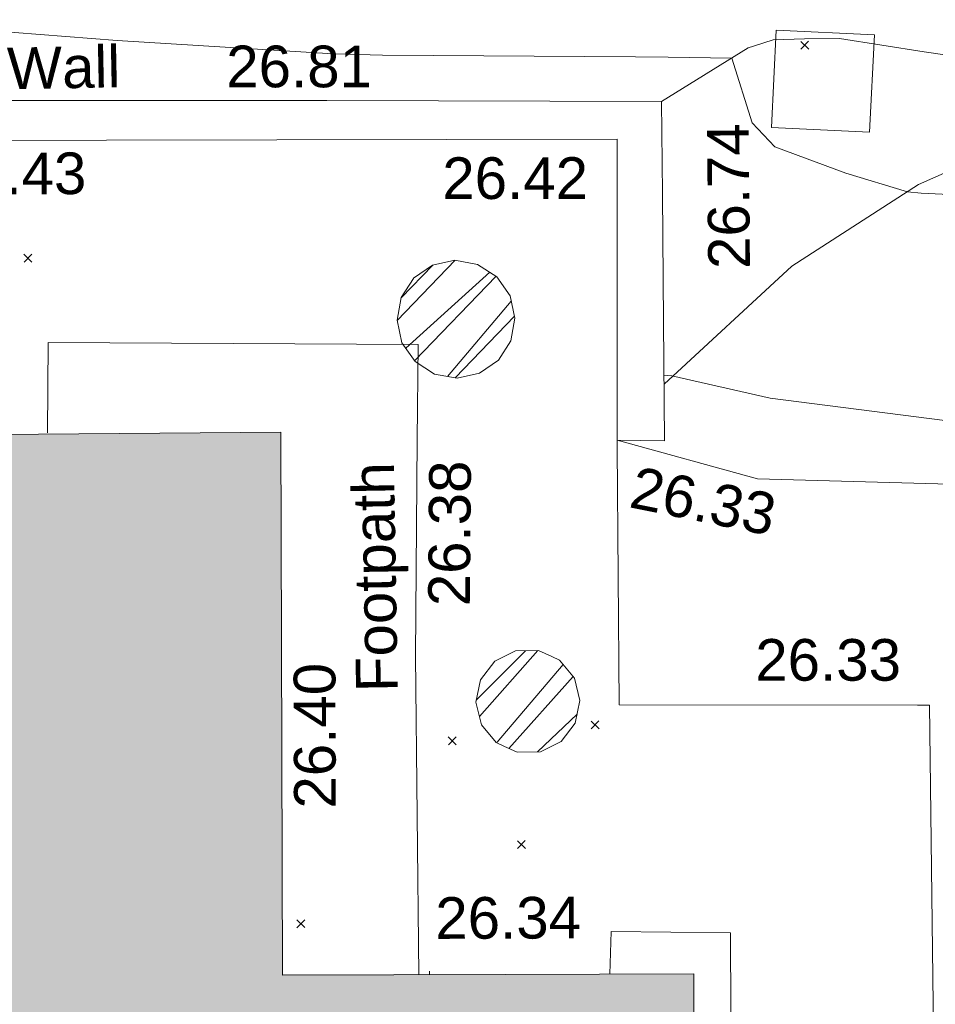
# Model space of a CAD drawing. Header units: millimetres. Extents: x -290717 to 520720, y -88450 to 287762.
# Tile 227 of 256: x 15647 to 23882, y 40335 to 49195. Entities that reach past the tile are written whole.
import ezdxf

# ---------------------------------------------------------------- set-up
doc = ezdxf.new("R2010")
doc.units = ezdxf.units.MM
doc.linetypes.add('IMPORT-HIDDEN2 _3_', pattern=[4762.5, 3175, -1587.5])
doc.linetypes.add('IMPORT-UG_ELEC_STREET LIGHTING_QLB2 _2_', pattern=[2700, 1500, -300.0000000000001, 0, -250, 150, -300.0000000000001, 0, -200])
for name, color, linetype, lineweight, true_color in [('00_TOPO_LEVEL_FLOOR', 7, 'Continuous', 9, 0x666666), ('00_UAV_BUILDING_OUTLINE', 5, 'Continuous', 9, 0x0000ff), ('00_UAV_CONCRETE', 9, 'Continuous', 9, 0x808080), ('00_UAV_FOOTPATH', 7, 'Continuous', 9, 0xa50000), ('00_UAV_PARKING', 4, 'Continuous', 9, 0x00ffff), ('00_UAV_SLOPE_BOTTOM', 30, 'Continuous', 9, 0xff7f00), ('00_UAV_SLOPE_TOP', 40, 'Continuous', 9, 0xffbf00), ('00_UAV_WALL', 7, 'Continuous', 9, 0x7c00a5), ('01_DTM_CONTOUR_MNR', 7, 'Continuous', 9, 0xa5a552), ('12333-PUM-2D-U-0001-C01 - Rev2_REVIT IMPORT_dwg', 7, 'Continuous', 9, 0x767676), ('A_RHA_Line', 7, 'Continuous', 9, 0x00a600), ('PUM-CHAMBER EXTENTS', 6, 'IMPORT-HIDDEN2 _3_', 9, 0xff00ff)]:
    doc.layers.add(name, color=color, linetype=linetype, lineweight=lineweight, true_color=true_color)
doc.layers.add('A_RHA_Detail', color=7, linetype='Continuous', lineweight=9)
doc.layers.add('GEN-TEXT', color=7, linetype='Continuous', lineweight=9)
doc.styles.add('Swis721 Lt BT_2', font='swissl.ttf', dxfattribs={"height": 375})
pattern_1 = [(45, (-533641079.65, -725615854.3560001), (-265.1650429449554, 265.1650429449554), []), (45, (-533640902.873, -725615854.3560001), (-265.1650429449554, 265.1650429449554), [])]

# ---------------------------------------------------------------- blocks, each defined once
blk = doc.blocks.new('12333-PUM-2D-U-0001-C01 - Rev2_REVIT IMPORT_dwg_MSL_FLlvl_SYM-V154-Site Location Plan Existing')
at = {"layer": '00_TOPO_LEVEL_FLOOR', "color": 254, "true_color": 0xcccccc}
blk.add_line((0, 32.65407229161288), (-8.662937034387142e-12, 38.92611017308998), dxfattribs=at)
blk = doc.blocks.new('12333-PUM-2D-U-0001-C01 - Rev2_REVIT IMPORT_dwg_MGS62954_T2_Galway_ITM_3d_Rev1-2077680-Site Location Plan Existing')
at = {"layer": '00_UAV_CONCRETE', "color": 254, "true_color": 0xcccccc, "flags": 128}
blk.add_lwpolyline([(533926088.6545001, 725603190.9009999), (533925207.6545001, 725603248.901), (533925265.3338239, 725604125.0300407), (533926146.3338239, 725604067.0300405)], close=True, dxfattribs=at)
at = {"layer": '00_UAV_FOOTPATH', "color": 254, "true_color": 0xcccccc, "flags": 128}
for points in [[(533918646.7290737, 725600615.9101255), (533918668.204597, 725601429.0645223), (533921994.3865, 725601353.3420001), (533921972.367438, 725600495.210223), (533921922.3865001, 725598547.342), (533921903.5527372, 725595681.5966684)], [(533923620.3096112, 725595656.6030484), (533923639.3864999, 725596040.3420001), (533924712.3865, 725596011.3420002), (533924665.0841174, 725592469.4554262), (533924663.3865, 725592342.3420001), (533924619.3865, 725589299.3420001), (533922789.936246, 725589319.1188885), (533920513.3147997, 725589343.7298274)]]:
    blk.add_lwpolyline(points, dxfattribs=at)
at = {"layer": '00_UAV_PARKING', "color": 254, "true_color": 0xcccccc, "flags": 128}
blk.add_lwpolyline([(533926510.9938751, 725593136.0516864), (533926535.3864999, 725598028.3420002), (533926429.1319917, 725598030.2087879), (533923746.3865, 725598077.3420001), (533923768.7465789, 725600394.040606), (533923769.3864999, 725600460.3420001), (533925024.3864999, 725600090.342), (533927292.8219781, 725599987.4551233), (533927989.5979733, 725599938.1764439), (533928596.0788122, 725599812.5038698), (533928631.5492504, 725599804.0526719), (533928844.3865, 725599753.342), (533929442.377481, 725599592.0367287), (533930033.0891588, 725599405.8316866), (533930615.4852239, 725599195.0535401), (533931188.5439563, 725598960.072066), (533931290.3865, 725598915.3420001), (533933277.5111652, 725597989.0057757), (533933300.3865, 725597978.3420001), (533934788.1569347, 725597257.4732054), (533936219.0270463, 725596442.1863976), (533937659.0337666, 725595588.449774)], dxfattribs=at)
at = {"layer": '00_UAV_SLOPE_BOTTOM', "color": 254, "true_color": 0xcccccc, "flags": 128}
blk.add_lwpolyline([(533929966.4803386, 725603324.2740483), (533928529.3864999, 725603588.3420001), (533926592.3865001, 725603904.342), (533925833.3864999, 725604040.3420001), (533925517.3864999, 725604041.3420001), (533925235.3864999, 725604037.342), (533925057.5649073, 725603983.051337), (533925009.3865001, 725603968.3420001), (533924222.6545001, 725603500.9010001)], dxfattribs=at)
at = {"layer": '00_UAV_SLOPE_TOP', "color": 254, "true_color": 0xcccccc, "flags": 128}
blk.add_lwpolyline([(533924199.9396824, 725600956.6063603), (533925368.3865001, 725601999.342), (533926519.3864999, 725602713.342), (533927298.3865, 725603041.3420001), (533928084.3865, 725603182.342), (533928454.8861505, 725603210.2820386), (533929966.4803386, 725603324.2740483)], dxfattribs=at)
at = {"layer": '00_UAV_WALL', "color": 254, "true_color": 0xcccccc, "flags": 128}
blk.add_lwpolyline([(533910059.0821864, 725603731.3582332), (533914414.4344202, 725603650.5356277), (533915058.2977064, 725603644.0174443), (533918332.854583, 725603610.867296), (533920057.6160266, 725603580.4792649), (533921211.1576307, 725603560.1553771), (533924222.6545001, 725603500.9010001), (533924215.5876652, 725602671.0051551), (533924205.75851, 725601516.7154039), (533924194.6359102, 725600446.0755293), (533923769.3864999, 725600460.3420001), (533923809.3340144, 725602761.9987869), (533923816.3864999, 725603168.3420001), (533919223.5992354, 725603239.2079314), (533918372.3864999, 725603252.342), (533914223.9812308, 725603290.0367395), (533914190.3865001, 725603290.3420001), (533910009.0821863, 725603341.3582332)], dxfattribs=at)
at = {"layer": '01_DTM_CONTOUR_MNR', "color": 254, "true_color": 0xcccccc, "flags": 128}
for points in [[(533927298.5123316, 725602586.2610683), (533926541.4900153, 725602634.0872192), (533926420.0000001, 725602650), (533925869.1484283, 725602824.9814299), (533925232.662771, 725603072.9471028), (533925034.4309816, 725603294.3356107), (533924860.0000001, 725603880), (533924289.1262967, 725603896.8361473), (533923994.1841923, 725603905.9879947), (533921719.0059365, 725603960.8114377), (533921277.1822208, 725603980.5109369), (533919335.6862189, 725604133.5953648), (533917950.6183916, 725604266.0140315)], [(533937745.7184467, 725595971.5236806), (533936369.870003, 725596712.1323738), (533935049.5187287, 725597492.237784), (533934864.4060457, 725597595.9545697), (533933509.9138166, 725598297.410005), (533933168.3407066, 725598458.849727), (533931354.4325013, 725599307.5712576), (533931265.8110172, 725599352.0227594), (533930755.7757956, 725599576.7012676), (533930242.5375597, 725599795.224327), (533930068.7628262, 725599861.0583407), (533929551.4790738, 725600033.4928374), (533929504.9801331, 725600047.313012), (533928979.0420012, 725600189.2742867), (533928771.2687798, 725600248.7981148), (533928522.1261771, 725600314.6822765), (533928003.9524166, 725600442.2869991), (533927871.9859825, 725600470.2079058), (533927291.7465867, 725600522.7089529), (533927133.8623745, 725600541.5510927), (533926720.3811845, 725600586.3196977), (533925152.5697669, 725600813.4521562), (533924270.0000001, 725601030.0000001), (533924200.7779349, 725601037.2949094)]]:
    blk.add_lwpolyline(points, dxfattribs=at)
at = {"xscale": 4.94, "yscale": 4.94, "zscale": 4.94}
blk.add_blockref('12333-PUM-2D-U-0001-C01 - Rev2_REVIT IMPORT_dwg_MSL_FLlvl_SYM-V154-Site Location Plan Existing', (533921998.6545001, 725595518.9010001), dxfattribs=at)
at = {"layer": '00_UAV_BUILDING_OUTLINE', "color": 251, "true_color": 0x666666, "char_height": 375, "width": 1495.902363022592, "attachment_point": 1, "line_spacing_factor": 1.005061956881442, "style": 'Swis721 Lt BT_2'}
for s, insert, rotation in [('26.40', (533920806.4594414, 725597196.1177157), 89.16591115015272), ('26.34', (533922062.0488105, 725596377.1229969), 359.165911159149)]:
    blk.add_mtext(s, dxfattribs=dict(at, insert=insert, rotation=rotation))
at = {"layer": '00_UAV_FOOTPATH', "color": 251, "true_color": 0x666666, "char_height": 375, "attachment_point": 1, "line_spacing_factor": 1.005061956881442, "style": 'Swis721 Lt BT_2'}
for s, insert, width, rotation in [('Footpath', (533921382.7242699, 725598231.1739028), 2436.183848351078, 90), ('26.38', (533922043.3830208, 725598997.7329532), 1495.902363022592, 88.53015284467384)]:
    blk.add_mtext(s, dxfattribs=dict(at, insert=insert, width=width, rotation=rotation))
at = {"layer": '00_UAV_PARKING', "color": 251, "true_color": 0x666666, "char_height": 375, "width": 1495.902363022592, "attachment_point": 1, "line_spacing_factor": 1.005061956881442, "style": 'Swis721 Lt BT_2'}
for insert, rotation in [((533923935.92558, 725600223.7983155), 347.55806943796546), ((533924980.4285652, 725598649.4579921), 358.9934727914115)]:
    blk.add_mtext('26.33', dxfattribs=dict(at, insert=insert, rotation=rotation))
at = {"layer": '00_UAV_WALL', "color": 251, "true_color": 0x666666, "char_height": 375, "attachment_point": 1, "line_spacing_factor": 1.005061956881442, "style": 'Swis721 Lt BT_2'}
for s, insert, width, rotation in [('Wall', (533918341.4651361, 725604086.718977), 1130.237340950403, 0.13409317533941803), ('26.81', (533920316.3011745, 725604071.2280383), 1495.902363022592, 358.99062806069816), ('26.74', (533924615.9651907, 725601984.6657331), 1495.902363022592, 89.51211946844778), ('26.43', (533917729.8085541, 725603151.4326587), 1495.902363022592, 359.1700350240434), ('26.42', (533922241.4301403, 725603032.2075387), 1495.902363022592, 359.03368499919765)]:
    blk.add_mtext(s, dxfattribs=dict(at, insert=insert, width=width, rotation=rotation))
blk = doc.blocks.new('12333-PUM-2D-U-0001-C01 - Rev2_REVIT IMPORT_dwg-1620468-Site Location Plan Existing')
at = {"layer": 'PUM-CHAMBER EXTENTS', "true_color": 0xffaaff}
h = blk.add_hatch(dxfattribs=at)
h.set_pattern_fill('FP_3', color=211, style=0, pattern_type=2)
h.set_pattern_definition(pattern_1)
h.paths.add_polyline_path([(281259.8501528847, -14811.18673598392), (281462.7988708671, -14770.81772603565), (281635.2358362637, -14655.27979482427), (281749.8117001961, -14483.8048967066), (281790.1807101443, -14280.85617872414), (281749.811700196, -14077.90746074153), (281634.8504861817, -13905.85584542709), (281462.7988708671, -13790.89463141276), (281259.8501528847, -13750.52562146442), (281056.9014349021, -13790.89463141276), (280884.4644695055, -13906.43256262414), (280769.8886055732, -14077.90746074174), (280729.5195956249, -14280.85617872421), (280769.8886055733, -14483.80489670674), (280884.8498195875, -14655.85651202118), (281056.9014349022, -14770.81772603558)])
h = blk.add_hatch(dxfattribs=at)
h.set_pattern_fill('FP_3', color=211, style=0, pattern_type=2)
h.set_pattern_definition(pattern_1)
h.paths.add_polyline_path([(281742.2612437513, -18186.39948684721), (281950.4390619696, -18186.39948684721), (282138.0007952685, -18096.07451665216), (282267.7975419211, -17933.31454438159), (282314.1214645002, -17730.35617859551), (282267.7975419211, -17527.39781280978), (282138.0007952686, -17364.63784053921), (281950.4390619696, -17274.31287034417), (281737.8930102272, -17276.41650073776), (281554.6995104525, -17364.637840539), (281424.9027637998, -17527.39781280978), (281378.5788412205, -17730.35617859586), (281424.9027637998, -17933.31454438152), (281575.0058476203, -18105.85353323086), (281734.4318874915, -18182.62906759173)])
at = {"layer": 'GEN-TEXT', "color": 253, "true_color": 0xaaaaaa}
for p, q in [((284403.9948137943, -11906.71151771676), (284474.7054919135, -11836.00083959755)), ((284474.7054919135, -11906.71151771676), (284403.9948137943, -11836.00083959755)), ((277383.9948137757, -13699.71151778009), (277454.7054918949, -13629.00083966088)), ((277454.7054918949, -13699.71151778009), (277383.9948137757, -13629.00083966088)), ((282410.9948137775, -17987.71151772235), (282481.7054918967, -17917.00083960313)), ((282481.7054918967, -17987.71151772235), (282410.9948137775, -17917.00083960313)), ((281124.9948138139, -18108.71151776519), (281195.705491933, -18038.00083964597)), ((281195.705491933, -18108.71151776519), (281124.9948138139, -18038.00083964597)), ((281729.9948137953, -19052.71151766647), (281800.7054919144, -18982.00083954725)), ((281800.7054919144, -19052.71151766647), (281729.9948137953, -18982.00083954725)), ((279733.9948138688, -19729.71151769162), (279804.705491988, -19659.0008395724)), ((279804.705491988, -19729.71151769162), (279733.9948138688, -19659.0008395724))]:
    blk.add_line(p, q, dxfattribs=at)
at = {"layer": 'PUM-CHAMBER EXTENTS', "color": 211, "linetype": 'Continuous', "true_color": 0xffaaff, "flags": 128}
for points in [[(281790.1807101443, -14280.85617872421), (281749.811700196, -14077.9074607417), (281634.8504861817, -13905.85584542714), (281462.7988708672, -13790.89463141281), (281259.8501528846, -13750.52562146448), (281056.9014349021, -13790.89463141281), (280884.8498195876, -13905.85584542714), (280884.4644695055, -13906.43256262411), (280769.8886055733, -14077.9074607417), (280729.5195956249, -14280.85617872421), (280769.8886055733, -14483.80489670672), (280884.8498195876, -14655.85651202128), (281056.9014349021, -14770.8177260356), (281259.8501528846, -14811.18673598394), (281462.7988708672, -14770.8177260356), (281634.8504861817, -14655.85651202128), (281635.2358362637, -14655.27979482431), (281749.811700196, -14483.80489670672)], [(282314.1214645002, -17730.35617859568), (282267.7975419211, -17527.3978128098), (282138.0007952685, -17364.63784053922), (282068.6014830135, -17331.21689315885), (281950.4390619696, -17274.31287034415), (281742.2612437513, -17274.31287034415), (281554.6995104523, -17364.63784053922), (281424.9027637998, -17527.3978128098), (281378.5788412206, -17730.35617859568), (281424.9027637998, -17933.31454438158), (281554.6995104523, -18096.07451665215), (281624.0988228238, -18129.49546403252), (281742.2612437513, -18186.39948684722), (281950.4390619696, -18186.39948684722), (282138.0007952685, -18096.07451665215), (282267.7975419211, -17933.31454438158)]]:
    blk.add_lwpolyline(points, close=True, dxfattribs=at)
blk.add_blockref('12333-PUM-2D-U-0001-C01 - Rev2_REVIT IMPORT_dwg_MGS62954_T2_Galway_ITM_3d_Rev1-2077680-Site Location Plan Existing', (-533641079.6498471, -725615854.3561786))

msp = doc.modelspace()

# ---------------------------------------------------------------- hatches: boundary and pattern name
at = {"layer": 'A_RHA_Detail', "true_color": 0xc0c0c0}
h = msp.add_hatch(color=9, dxfattribs=at)
h.paths.add_polyline_path([(-80880.60083898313, -68502.79057078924), (-80400.86592458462, -68483.4150911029), (-80400.86592458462, -62984.64684182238), (-24474.85765180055, -63009.32043784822), (-24456.14471274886, -50840.30023854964), (-36622.55041054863, -50831.65104346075), (-36622.5504104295, -44228.57792609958), (-50959.05265825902, -44213.68205212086), (-50959.05265825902, -42573.78171509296), (-54563.93258049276, -42571.21897729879), (-54565.69773355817, -45054.17447471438), (-92408.82109324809, -45027.27149617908), (-92411.78875845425, -49201.74309219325), (-100061.9988811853, -49201.74309219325), (-100052.221444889, -64852.82557835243), (-86120.90825231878, -64852.82557835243), (-86092.16626519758, -62957.90041523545), (-84861.10047611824, -62957.90041520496), (-84854.79054275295, -68240.10973718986), (-80870.60226895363, -68240.10973718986)])
h.paths.add_polyline_path([(-137238.9269955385, -68461.93840922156), (-132719.7426408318, -68433.06336920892), (-132847.0731201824, -62850.0428228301), (-130454.6837966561, -62916.63108081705), (-130498.2830220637, -61355.8539363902), (-117581.136331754, -61423.42893434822), (-117492.3908565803, -49183.91309186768), (-125136.5200282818, -49178.47881939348), (-125133.5727033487, -45032.61887132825), (-163007.1824077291, -45005.69421944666), (-163007.1824077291, -44090.29634113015), (-163123.8521375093, -44090.21339942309), (-163122.6389897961, -42383.751842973), (-166563.8543420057, -42383.75184295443), (-166565.0349082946, -44044.3982420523), (-193158.4656786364, -44025.49275802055), (-193195.152889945, -62863.6565097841), (-137269.7106414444, -62916.63108078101), (-137254.3708868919, -65679.90523788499)])
h.paths.add_polyline_path([(120310.9497607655, -32334.2823016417), (120312.4652266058, -31610.73011961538), (133451.2244789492, -31638.24899384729), (133469.2230092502, -19717.98315777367), (121295.7536929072, -19692.48606427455), (121319.8434528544, -8190.941560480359), (112277.0825929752, -8172.001674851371), (112263.1769726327, -14811.12345451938), (78285.85310969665, -14739.95861435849), (78292.82277619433, -8167.077575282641), (76545.55099677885, -8163.40371230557), (69355.76844230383, -8152.931592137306), (69353.66597202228, -9156.746357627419), (68372.60878942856, -9154.691552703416), (68372.60878942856, -13705.52853212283), (69333.72334743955, -13707.54156767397), (69325.07112544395, -16249.53369225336), (66623.4489111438, -16249.53369225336), (66619.79243932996, -17995.29925522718), (65989.07757491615, -17995.29925522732), (65985.44262769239, -19730.78799479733), (57152.23993372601, -19712.28702423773), (57127.42535098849, -31559.89461998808), (70277.87165423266, -31587.43801817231), (70277.87165428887, -32271.74147154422), (78263.96947906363, -32285.12944888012), (78266.62669288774, -31019.79372153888), (112335.8856506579, -31091.15111856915), (112335.8856506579, -32317.57330550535), (119781.4233959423, -32333.17321910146)])
h.paths.add_polyline_path([(7503.71740934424, -1791.43926322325), (15482.43097389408, -674.0213230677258), (15484.0826184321, 148.1327206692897), (56188.28042539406, 205.5276654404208), (56155.8432600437, 14338.31663138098), (18016.62665932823, 14236.4814953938), (17967.9025208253, 34313.18372075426), (21727.10644861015, 34324.06926249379), (21708.9097307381, 40608.10218319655), (18009.66447156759, 40608.10218325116), (17995.54603703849, 45483.75063445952), (9770.084212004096, 45420.63294734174), (3966.216019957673, 45443.14492469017), (3984.771235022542, 14176.56786831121), (1023.062455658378, 14176.56786840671), (-276.5134647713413, 14190.52623465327), (-231.6790044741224, 5976.811441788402), (-226.4491536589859, 193.7444677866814), (1220.250839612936, 179.5999159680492), (7477.609307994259, 143.2867556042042), (7488.638446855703, -674.0213230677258)])
h.paths.add_polyline_path([(77755.59663317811, 53.47451145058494), (77729.51881611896, 1699.844979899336), (94464.47132486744, 1659.976083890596), (94606.37913471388, 17991.39023626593), (88810.41901146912, 18015.03260816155), (88799.89418497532, 14436.74271609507), (69413.88950349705, 14457.87738898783), (69377.35724448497, 99.62816357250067), (70760.85642036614, 92.0068082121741)])
h.paths.add_polyline_path([(61252.12079698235, 46453.95617369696), (105774.7348988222, 46472.68783510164), (105768.2642197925, 61852.61234310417), (92285.13876306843, 61852.61234310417), (92308.59670397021, 65784.30757142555), (96107.46680002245, 65767.6044524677), (96059.6808111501, 75209.20847378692), (101084.8427276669, 75071.88872768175), (104988.0046543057, 74765.36560410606), (108403.6894220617, 74363.84089439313), (112009.2703903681, 73787.25420864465), (115645.3524814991, 73049.69667210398), (116890.8108050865, 72761.69136255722), (120208.9929832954, 71893.18353872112), (120865.241739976, 71703.68487155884), (124135.6329505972, 70669.67317909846), (127435.6253142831, 69480.50055823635), (127820.4368655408, 69394.93141813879), (128274.3081769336, 69331.69585757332), (128731.879114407, 69306.66104520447), (129189.9401456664, 69320.00258265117), (129645.2782985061, 69371.62688830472), (130094.6997111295, 69461.17185607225), (130535.0520071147, 69588.00939078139), (130963.2464342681, 69751.2498188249), (131376.279516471, 69949.74812593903), (131771.254123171, 70182.11198906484), (132162.5575600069, 70460.54046602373), (132496.0921582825, 70741.69081117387), (132820.8713676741, 71064.98072578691), (133117.4593294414, 71414.31364276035), (133383.77568926, 71787.23923958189), (133616.5473239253, 72178.53728446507), (133817.1647262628, 72590.54524901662), (133982.6025969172, 73017.89547517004), (134111.7005086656, 73457.59040804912), (134203.5529320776, 73906.545904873), (134257.5155882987, 74361.61286220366), (134272.5462649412, 74819.59931534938), (134250.5259874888, 75277.29281749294), (134189.6227572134, 75731.48297750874), (134090.9274700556, 76178.98397761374), (133955.1324028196, 76616.65691996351), (133783.1900598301, 77041.4318434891), (133576.3064937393, 77450.3292564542), (133335.9328436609, 77840.48103831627), (133063.7551572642, 78209.15055536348), (132761.6825665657, 78553.75185442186), (132431.8338935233, 78871.86780505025), (132076.5227904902, 79161.26705200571), (131698.2415079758, 79419.91966864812), (131299.6434187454, 79646.01139199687), (131093.5942456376, 79746.34209763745), (132146.0467355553, 83110.22226149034), (122787.763295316, 86282.54285521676), (121604.3555410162, 82800.35918872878), (117095.9864226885, 83870.84033788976), (116841.9598400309, 83526.35449576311), (116120.5435466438, 91221.9361197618), (110237.7341284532, 91274.27491024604), (110194.3680786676, 90435.39030217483), (104988.0046543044, 90486.49901569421), (104973.2761846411, 94309.82427956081), (103746.1314668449, 94309.82427962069), (103839.9937121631, 122852.1474272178), (96365.09202303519, 122931.9599471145), (96350.3400238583, 123952.416858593), (104555.5505249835, 123902.1925258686), (104607.3234457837, 120248.5396157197), (125502.5015002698, 120134.193340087), (125662.0200253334, 137657.3796883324), (114479.5865733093, 137699.2256881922), (114382.3062641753, 129149.9458158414), (104644.1590035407, 129187.997507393), (104577.9931702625, 126217.3903165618), (101184.4926405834, 126159.1566967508), (101264.6166812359, 135959.2655565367), (89967.23177303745, 135988.8856164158), (89927.63362986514, 125823.6463181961), (93630.53562299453, 125840.7948842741), (93580.6568888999, 122931.9599471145), (88697.38835373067, 122904.7310127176), (88679.38989541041, 95739.0914377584), (86378.25848993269, 95739.0914377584), (86378.18187189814, 96178.10083375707), (83279.5074328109, 96200.92083330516), (83273.62493422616, 95735.74732136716), (70169.67509616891, 95733.22421950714), (70166.2684274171, 96272.07409350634), (66674.99731291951, 96257.14073659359), (66654.74538556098, 95755.71092140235), (65784.77231076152, 95755.71092140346), (65887.65094981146, 117470.6305650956), (53473.34271625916, 117487.9046429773), (53434.44066306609, 98570.4634906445), (40649.41626913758, 98570.46349066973), (40610.16711556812, 94406.01479082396), (38853.82372865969, 94410.36303444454), (38848.65589191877, 89463.65332732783), (40612.46601909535, 89518.45976927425), (40665.38257359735, 86257.73741131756), (38372.19584673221, 86305.7230928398), (38369.79373532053, 76901.0507917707), (50937.95125076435, 76944.40198877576), (50922.88567283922, 74598.78180893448), (56484.90611318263, 74588.85093774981), (56484.9061131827, 75194.85181998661), (92465.40372273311, 75233.02581663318), (92645.92783659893, 71766.64845097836), (89810.5550181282, 69362.83965827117), (85313.16173971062, 69360.94750424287), (85313.16173971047, 66907.40508090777), (75210.14498260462, 66903.15451592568), (75210.14498260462, 63815.70944554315), (70819.40014306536, 63815.70999204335), (70819.21601502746, 64253.35708063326), (69456.8341568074, 64253.35708063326), (69455.71957374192, 66901.99623168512), (61303.3285675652, 66898.56680686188), (61304.56054652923, 63970.32021231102), (70500.41048205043, 63970.32021223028), (70500.40885431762, 61852.59006210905), (61245.64388480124, 61848.69637492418), (61252.12079698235, 46455.07044720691)])
h.paths.add_polyline_path([(-17153.16561239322, 48569.32684293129), (-17153.16561227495, 60770.38083690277), (-29362.88357762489, 60774.7042869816), (-29362.88357762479, 67399.20394583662), (-43507.25361058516, 67405.01911302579), (-43488.53133082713, 69093.07334179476), (-45766.41866234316, 69109.32868391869), (-45794.34620035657, 67405.01911302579), (-47272.11273197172, 67404.21245453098), (-47272.44887636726, 66454.91798912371), (-86004.56386335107, 66468.6329952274), (-86006.66970790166, 60521.58362724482), (-92662.8772251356, 60521.58362724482), (-92666.53762789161, 50184.35611936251), (-79752.016597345, 50179.78302554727), (-79752.016597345, 48591.49323813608), (-17157.71631240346, 48569.32845421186)])
h.paths.add_polyline_path([(-201056.4185879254, 48628.75479108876), (-138377.9751621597, 48634.64535782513), (-138377.9751621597, 50133.28202330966), (-125467.710581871, 50134.49533928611), (-125468.6909603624, 60566.19036866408), (-132186.8595615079, 60565.86652591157), (-132187.4203588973, 66533.01978768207), (-170643.3098734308, 66805.61809689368), (-170643.3098732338, 67738.78475851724), (-200340.0100486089, 67488.93693767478), (-200348.7175167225, 60827.7802510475), (-201057.5650552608, 60827.71357562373), (-201056.6510294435, 51102.0431337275)])
h.paths.add_polyline_path([(-240051.5126725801, 54769.1949116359), (-239444.4902595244, 54811.10754483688), (-239186.5396225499, 54841.92927608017), (-238764.8191578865, 54940.98166103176), (-238382.4735933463, 55122.46891391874), (-237990.3402229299, 55354.87497237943), (-237269.2031026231, 55936.21514997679), (-237030.2712443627, 56228.66101920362), (-236793.0039600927, 56569.31473977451), (-236554.5880579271, 57004.26389721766), (-236432.7219585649, 57267.46508911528), (-236300.0815274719, 57753.26239002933), (-236250.7285154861, 58017.17885687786), (-236235.6490610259, 58516.21786795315), (-236233.2538430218, 58987.85640057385), (-236213.702979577, 59823.48083772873), (-236363.8287856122, 59820.8603820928), (-236634.0279869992, 60698.06075831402), (-236391.9547756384, 61432.1972634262), (-236225.4740089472, 61435.10319604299), (-236201.6036570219, 62637.68779599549), (-232563.5271750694, 62639.28734435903), (-232563.5271750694, 63049.03842407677), (-232732.1945866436, 63049.15302221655), (-232860.1521278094, 63457.9589027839), (-232731.6068089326, 63914.24862701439), (-232560.8209657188, 63914.24862701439), (-232521.9864006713, 70597.99604498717), (-240628.6947850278, 70598.85496274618), (-240629.7923196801, 72350.98321581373), (-246412.6011213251, 72347.36085937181), (-246412.6011213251, 70616.45923939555), (-254449.5805725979, 70618.60952619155), (-254454.637144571, 70754.06491724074), (-254469.7140363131, 73191.6627625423), (-263883.2532625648, 73267.83063692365), (-263902.4181505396, 68260.74348557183), (-263714.8217520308, 68259.82096576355), (-263552.9672900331, 67819.6543439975), (-263719.0883117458, 67392.20684197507), (-263913.629869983, 67392.20684288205), (-263956.7001914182, 58633.76423459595), (-260181.1963171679, 58611.22607638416), (-260192.3146984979, 56354.25111578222), (-257184.684388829, 56339.46086010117), (-257213.4419958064, 57092.93866025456), (-257338.5163846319, 57093.27331227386), (-257471.0109295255, 57531.7457231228), (-257338.5163845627, 58062.22513700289), (-257203.4956297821, 58064.06881293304), (-257173.5751889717, 58598.54056827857), (-256478.2273617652, 58575.27357918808), (-256478.2273617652, 58788.51859477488), (-256013.0091299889, 58911.92701537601), (-255397.0786589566, 58780.99767608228), (-255397.0786664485, 58595.98242230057), (-243809.8853614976, 58585.92793205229), (-243805.3570672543, 58352.04527760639), (-243740.9394682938, 57884.52572396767), (-243619.083060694, 57421.84877501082), (-243424.3877541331, 56943.65915328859), (-243247.1437899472, 56608.24157716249), (-243003.0710577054, 56249.99021479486), (-242732.2093200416, 55932.75703086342), (-242371.7230179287, 55603.12658814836), (-242141.2551255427, 55424.88676771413), (-241804.9643038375, 55216.88439829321), (-241529.464082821, 55077.02869058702), (-241100.6275144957, 54917.18295005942), (-240836.2134980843, 54840.82833179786), (-240453.4486196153, 54788.6078413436), (-240203.3756532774, 54776.52967577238)])
h.paths.add_polyline_path([(40276.69022620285, 59895.3641775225), (40328.62676026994, 69196.9439153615), (36588.99968782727, 69217.82459101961), (36619.46637569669, 74674.25962431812), (32264.36460075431, 74687.02318924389), (32233.48293864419, 69156.26826309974), (11916.69390488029, 69269.70959690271), (11966.66200108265, 78218.75165977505), (29087.50901742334, 78123.15526811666), (29143.44567202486, 88141.13700481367), (15719.34879623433, 88216.09212957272), (15732.60379610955, 90589.99788900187), (4594.294101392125, 90652.19003492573), (4525.129359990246, 78265.12250452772), (10096.76365550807, 78234.01258734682), (10077.43887221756, 74773.03821913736), (4547.641142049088, 74803.91453678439), (4465.579974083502, 60107.16002351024), (19125.89094757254, 60025.30234268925), (19139.86249371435, 62527.53804648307), (31738.59196305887, 62457.19146407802), (31724.55430855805, 59943.11609818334), (38369.79364222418, 59906.01157297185)])
h.paths.add_polyline_path([(-246083.0241259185, 72334.29150213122), (-246083.0594797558, 72334.30275087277), (-246208.2905500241, 72334.29150213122)])
h.paths.add_polyline_path([(-114575.3004830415, 112178.0758696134), (-114575.3246436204, 112178.0758696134), (-114707.2752166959, 115801.5811617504)])
h.paths.add_polyline_path([(-154699.9178766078, 101760.4080976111), (-114382.0503338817, 101776.0542915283), (-114382.0503338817, 106926.936016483), (-113755.641395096, 106927.1791078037), (-113757.5507412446, 111847.2721532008), (-114431.6837526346, 111847.2721532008), (-114431.8098651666, 112178.075869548), (-114575.3004830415, 112178.0758696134), (-114578.9984943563, 121707.2390834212), (-123056.9849702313, 121707.2390834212), (-123068.8201032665, 156452.7036899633), (-119381.2340625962, 156454.1347343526), (-119381.2340625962, 160165.8603541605), (-115501.031452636, 160167.3661472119), (-115503.3750945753, 166206.5793118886), (-132411.7987151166, 166599.6604729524), (-132411.8243306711, 166665.6603411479), (-135275.0124468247, 166664.5489553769), (-135275.0124468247, 166628.1883102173), (-135911.3205077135, 166628.1944503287), (-135911.3479256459, 166352.1604668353), (-152521.1633846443, 166345.7145607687), (-152518.3680955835, 159142.6836790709), (-150699.3133726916, 159117.9265656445), (-150755.6690356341, 122560.6912032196), (-151059.2005266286, 122560.6912032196), (-151061.0981347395, 121302.4374931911), (-154138.3148337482, 121372.6012653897), (-154138.3148337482, 121865.183451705), (-154704.3888425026, 121867.2611370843), (-154688.5451973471, 119352.3937021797), (-154745.5933227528, 119352.3715636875), (-154745.5763474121, 118722.1532660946), (-160794.1544526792, 118748.744283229), (-160794.1544527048, 119410.5425977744), (-163852.1622693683, 119422.408321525), (-163855.0715294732, 118762.2003111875), (-167568.6765459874, 118778.5256058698), (-166634.6619849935, 124395.1277019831), (-166843.6206842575, 124471.2090400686), (-167568.6765459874, 124707.6250904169), (-168028.2173235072, 124841.3808643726), (-168630.5006276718, 124991.3056740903), (-169238.2056070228, 125117.4693074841), (-169850.3952285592, 125219.6772877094), (-170466.1255403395, 125297.7720169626), (-171089.1102599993, 125351.8553033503), (-171704.4065937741, 125381.1774254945), (-172325.0479971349, 125386.3595015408), (-172782.2248668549, 125374.5832363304), (-173401.7764236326, 125337.4554476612), (-174019.3926983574, 125276.0328036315), (-174634.1213722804, 125190.4100127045), (-175245.0145766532, 125080.7190996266), (-176047.1958093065, 124895.7675261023), (-176665.4852587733, 124724.7228134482), (-177045.3001228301, 124609.1129151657), (-177631.5127793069, 124405.2077276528), (-176665.4852586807, 118818.5158793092), (-177558.9402083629, 118822.4435769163), (-177662.2853368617, 125263.4341236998), (-176365.3912352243, 126542.9270807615), (-159462.2970490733, 126319.9103917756), (-157057.7396790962, 128609.0850976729), (-157060.6673204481, 136153.1661957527), (-158638.8016610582, 137740.2441626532), (-159352.3735831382, 137740.2441626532), (-161634.4140635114, 140201.1078539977), (-168727.9404946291, 140256.8191147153), (-171035.0401162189, 137942.884730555), (-174184.1459014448, 137942.884730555), (-176460.1168228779, 140292.2858551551), (-177341.68569345, 140292.285855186), (-177341.7114445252, 140358.4281613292), (-183428.5803825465, 140356.0660244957), (-185921.6385984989, 137917.4639097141), (-185921.6385985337, 131757.309115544), (-186906.8767412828, 131756.9267734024), (-187725.3914540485, 130809.9989183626), (-187724.0588902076, 127376.1828149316), (-186481.0281350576, 126304.557648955), (-186479.4846755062, 122327.2959175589), (-185176.2828158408, 121059.4673825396), (-180304.1129154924, 121059.4673825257), (-180304.1136492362, 118802.0484409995), (-193555.3706955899, 118802.0484409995), (-193555.3686998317, 133117.8341649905), (-192593.6442938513, 133118.2073819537), (-192593.6442938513, 134200.8158367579), (-192224.6284783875, 134200.9592041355), (-192225.5653014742, 136615.0101267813), (-192595.0012461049, 136615.0101267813), (-192595.4357332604, 137734.4745166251), (-193589.2709668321, 137734.4746851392), (-193589.2685988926, 147474.5705834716), (-193163.2062206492, 147492.8644728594), (-192606.8095195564, 147551.4951472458), (-192359.9383250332, 147589.5931622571), (-192199.8207947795, 147616.5827293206), (-191882.7548926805, 147682.9245600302), (-191568.5380071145, 147761.6632019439), (-191020.2573150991, 147932.4221712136), (-190950.5841382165, 147955.8263236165), (-190647.7999969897, 148070.951423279), (-190349.769078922, 148197.8750093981), (-190056.9509284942, 148336.4013817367), (-189769.7970512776, 148486.316942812), (-189375.4954991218, 148717.2624196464), (-189132.9060261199, 148873.2749095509), (-188867.5421091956, 149059.0543930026), (-188609.6764469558, 149255.1087866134), (-188354.9814056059, 149465.3525772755), (-188079.6339208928, 149713.8792482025), (-187884.9836199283, 149901.8220103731), (-187538.2510284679, 150274.4802367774), (-187446.2998447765, 150378.396083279), (-187241.3270201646, 150629.2310214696), (-187046.3599558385, 150887.9197697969), (-186861.699277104, 151154.0634500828), (-186546.1373636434, 151669.8298752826), (-186524.4196769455, 151707.063245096), (-163675.289831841, 151669.8298752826), (-163687.5843044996, 148134.0767945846), (-157303.6541541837, 148136.4921063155), (-157303.6541541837, 155759.9150161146), (-157557.4317586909, 155765.0384228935), (-157555.9168973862, 166678.0466575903), (-187009.2021991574, 166699.7464767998), (-187013.0952111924, 162054.4009359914), (-188707.1775469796, 162044.5925187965), (-188705.9961893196, 155021.5333641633), (-188737.9999316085, 154650.5326603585), (-188799.0133970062, 154283.1866125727), (-188857.2045401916, 154035.4341107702), (-188966.1106131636, 153679.3368924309), (-189102.6200311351, 153332.8820747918), (-189265.8911677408, 152998.2056672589), (-189454.9174010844, 152677.3710606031), (-189645.2484685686, 152421.322012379), (-189916.9563410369, 152104.2450531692), (-190212.7041973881, 151809.4634871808), (-190530.6686598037, 151538.7947475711), (-190868.889367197, 151293.9075915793), (-191225.2810786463, 151076.3118324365), (-191597.6465194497, 150887.3490190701), (-192092.8415776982, 150682.5621956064), (-192485.2937347, 150569.6612301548), (-192903.8930807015, 150482.2408890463), (-193187.215491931, 150440.8868273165), (-193594.1866364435, 150407.1257787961), (-193594.5953882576, 151459.989522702), (-205369.2399268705, 151455.4201248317), (-205354.452352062, 113350.0822379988), (-207187.1580384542, 113349.3709450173), (-207184.3024929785, 105991.0636522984), (-205312.8709512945, 105991.0636522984), (-205311.2365670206, 101769.6553082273), (-175488.645120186, 101781.2285901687), (-175488.645120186, 110889.6985621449), (-154703.462766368, 110897.5679794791), (-154700.5193329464, 103310.2697088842)])
h.paths.add_polyline_path([(193735.9435692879, 113047.8274775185), (208865.0938716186, 114991.026643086), (208976.1154122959, 114126.6471161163), (216447.8967330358, 115086.3281915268), (216038.7305308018, 118271.970241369), (232648.5073383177, 120405.3421627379), (233425.9936153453, 114352.0734369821), (240632.2017567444, 115277.6440986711), (239854.8412683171, 121329.9334728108), (256406.8682407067, 123455.8879629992), (257091.7572256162, 118089.1198988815), (264572.287122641, 119040.8180953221), (261877.8350554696, 138524.7609215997), (259178.7147038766, 138221.6086023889), (259197.3483654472, 137439.0084132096), (254686.1480587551, 136897.0007613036), (255412.6810205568, 131314.8303174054), (240852.7447965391, 129522.4514055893), (239771.0426540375, 137918.8519126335), (240649.582243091, 138010.1984551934), (240062.3063116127, 142776.6750342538), (239165.7694641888, 142685.0143484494), (237630.9646614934, 151018.3171733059), (266172.8791088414, 154560.7889781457), (271297.187694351, 142612.4006970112), (276531.7397502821, 144861.0987145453), (274941.5029779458, 148527.903728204), (302074.530765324, 160134.9084326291), (300215.9323773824, 164320.1841173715), (301528.161327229, 164907.0997990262), (300405.1237791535, 167477.8916353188), (299016.6944531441, 166945.7181825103), (295626.7488506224, 174518.7544287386), (294333.0289184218, 177537.1551681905), (287288.847594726, 174518.7544287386), (289427.6893504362, 169661.0163464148), (272956.7816584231, 162557.1203578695), (271943.2187786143, 164897.4305293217), (267016.3118217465, 162764.0369715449), (268502.3094164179, 159357.043014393), (265200.4029571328, 157946.4096681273), (226856.4166955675, 153146.7821791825), (227510.3041274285, 148852.0205335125), (228280.9873164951, 141179.0007484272), (227302.3544112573, 141050.2812999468), (227895.3788231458, 136433.1758633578), (228748.5501749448, 136523.8855003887), (229602.307730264, 128023.7667641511), (217691.2359889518, 126493.8999679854), (217642.3600127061, 126874.4332670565), (215138.5007311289, 126552.8357430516), (215194.9980427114, 126112.9650749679), (215015.6132225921, 126089.9247571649), (214840.967257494, 127449.6644606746), (192258.7012018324, 124549.1816390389), (193486.3576426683, 114991.026643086)])
h.paths.add_polyline_path([(-78076.24179098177, 117605.518872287), (-78076.23951907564, 117610.0871212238), (-78070.31812256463, 129485.733079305), (-74723.15926546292, 129478.3852560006), (-74723.15926546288, 125435.7860625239), (-48015.64546089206, 125380.0246061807), (-47996.55031653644, 135872.5822179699), (-61198.159180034, 135901.5630078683), (-74714.72264147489, 135923.5088764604), (-74723.62876031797, 131865.2975510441), (-78070.31812256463, 131872.6421692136), (-78062.97909490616, 149549.768943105), (-58292.26570494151, 149541.5607197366), (-58292.26570494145, 148946.2407608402), (-37707.70924049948, 148937.6946534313), (-37707.70924049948, 159740.0690313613), (-44148.26955758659, 159742.7429641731), (-44148.26955758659, 162961.3319175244), (-49829.95437586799, 162961.3319175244), (-49830.92144141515, 160632.0129326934), (-78494.0902662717, 160643.9130440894), (-78494.0902662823, 161615.1537737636), (-78739.22585210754, 161615.2555472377), (-78691.79195364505, 168187.9195488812), (-90844.5764503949, 168126.8149080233), (-90962.52567696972, 152686.7636278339), (-89064.97866810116, 152685.97582136), (-89079.54115383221, 117610.0871212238), (-78374.80210165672, 117605.6428258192)])
h.paths.add_polyline_path([(69254.82576126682, 129235.9722870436), (69259.97086178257, 136167.7892474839), (86068.0992678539, 136131.0235193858), (86008.66431381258, 164703.3084147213), (58789.63167882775, 164723.5115811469), (58789.63167882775, 170119.2062865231), (54460.16324890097, 170122.4198087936), (54457.21717773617, 166153.2792453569), (47042.21516498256, 166158.7829869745), (47041.10931533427, 164668.9097040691), (39173.27935198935, 164674.7495545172), (39172.83712618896, 164078.9539098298), (17014.87910992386, 164095.400525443), (17002.38841206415, 147267.1142245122), (12659.63471563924, 147267.1142245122), (12653.6008753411, 139137.9291796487), (17031.41608901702, 139134.6797717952), (17024.58791744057, 129935.3194463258), (39191.34773726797, 129918.8662983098), (39191.34773726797, 129258.2867272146), (69014.0340609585, 129236.1510132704)])
h.paths.add_polyline_path([(39265.62356917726, 139467.8223435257), (33050.91021530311, 139484.1586867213), (33087.56357182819, 153427.9220784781), (39277.60130890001, 153411.6505991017), (39277.60130890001, 152830.3127277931), (43058.29603858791, 152820.3745823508), (43024.83899408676, 140092.5601633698), (39267.2657899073, 140092.5601633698)])
h.paths.add_polyline_path([(1979.548949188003, 189123.2414339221), (18699.10403225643, 189180.0465563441), (18678.46874727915, 195253.6675675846), (24349.02704558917, 195272.9334349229), (24334.96888369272, 199550.7690689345), (28829.78348971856, 199566.0403168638), (28798.35772162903, 208815.6446465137), (24334.94961552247, 208806.1514042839), (24333.90624838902, 209113.2475694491), (16811.59093053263, 209087.6902915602), (16806.58456496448, 208843.590909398), (6772.293057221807, 208809.4991440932), (6797.166076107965, 201488.5780549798), (-8471.058649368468, 201436.7038403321), (-8471.058649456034, 200429.0172029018), (-11856.09020773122, 200417.5164702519), (-11823.72827012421, 190892.3684139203), (-7614.729360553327, 190904.9356358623), (-7614.729360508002, 190170.8290169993), (-4608.619189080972, 190169.2993656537), (-4608.238782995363, 190916.8832264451), (1973.379031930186, 190939.2444093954), (1977.122761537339, 189837.3456606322)])
h.paths.add_polyline_path([(-20506.2213294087, 190640.028646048), (-20122.28942212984, 206347.1214480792), (-41550.34215554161, 207015.255795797), (-41462.26177905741, 210449.6195896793), (-31391.41053375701, 210152.0276719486), (-31078.64493158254, 223862.574366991), (-44305.08575746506, 224230.797228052), (-44490.79956595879, 211865.5542346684), (-47510.12209651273, 211942.9901386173), (-47722.57925074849, 203659.0205615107), (-47076.06680551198, 203635.3001466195), (-47175.4684425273, 199531.9403872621), (-46801.21126120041, 199520.4703265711), (-46873.68175963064, 195478.589946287), (-44600.40472249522, 195425.25597799), (-44685.88459510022, 192243.2795180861), (-38073.99929110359, 192135.6564361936), (-38104.39995468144, 191126.9722513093), (-21537.79264469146, 190668.5723413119)])
h.paths.add_polyline_path([(16801.02360974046, 195961.5001375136), (9656.615133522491, 196015.1086064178), (9643.83815057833, 199513.9922857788), (11631.77992465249, 199485.8321209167), (11631.79209405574, 203322.2460457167), (16806.58456511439, 203391.4855727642), (16801.04077099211, 195984.4293109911)])
h.paths.add_polyline_path([(122084.9263243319, 200536.2570557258), (122088.180516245, 206386.1947929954), (125211.1061637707, 206386.1947929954), (125211.1162733, 206645.8932838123), (126202.709897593, 206645.8932838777), (126203.0204768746, 207041.0477229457), (130401.4034740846, 206979.0758390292), (130444.269112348, 209883.2802976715), (126202.8383602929, 209945.883203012), (126203.0204768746, 214624.1281189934), (127364.7919503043, 214624.1281189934), (127365.2106673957, 225380.2058570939), (126159.8599207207, 225380.2527798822), (126207.4133336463, 241475.3410923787), (119482.541129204, 241495.8747302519), (119479.204156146, 246182.0096278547), (109943.9121324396, 246175.219673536), (109953.2702600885, 233033.3814297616), (115000.5285021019, 233033.3814296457), (114999.5792924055, 208653.4991933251), (112026.3032629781, 208653.4991933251), (112024.3519988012, 200538.6764491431), (122024.6079402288, 200536.271559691)])
h.paths.add_polyline_path([(30087.05071628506, 200986.75440713), (38030.67179073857, 201028.6865661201), (38030.67179073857, 202922.9731661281), (38109.89531489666, 202923.3913649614), (38067.25569093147, 208827.6066631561), (38013.35839375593, 208827.667223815), (38012.38630312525, 209012.5383931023), (30044.90685988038, 208970.4802974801), (30060.65944993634, 205986.3119354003)])
h.paths.add_polyline_path([(195986.2599411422, 205661.5722736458), (202896.8751332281, 206052.0074670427), (202676.886254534, 209945.7611691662), (195766.2710618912, 209555.325975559)])
h.paths.add_polyline_path([(-91652.40581580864, 206392.6172135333), (-79454.24421187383, 206432.5105635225), (-79629.29258199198, 238245.6998510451), (-68904.21147484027, 238215.095164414), (-68918.56040493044, 246314.0782553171), (-68756.515268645, 246312.9061543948), (-68755.20581930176, 246638.9786699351), (-79620.07671794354, 246651.3624133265), (-79606.5628449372, 247343.5411849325), (-82154.50636787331, 247318.0695596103), (-82154.50636787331, 247488.1275895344), (-91640.64698348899, 247472.5371040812), (-91638.72040628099, 246846.4753752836), (-131470.3702759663, 246641.42150215), (-131470.3702759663, 250159.5419305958), (-142857.1087886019, 250176.7939677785), (-142864.0554935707, 246220.0701029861), (-165118.8027587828, 246272.3986783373), (-165040.0492656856, 253907.936045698), (-178677.4727934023, 253929.5079730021), (-178699.5521575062, 238176.7234097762), (-138599.3373496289, 238209.4781454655), (-138548.4479938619, 206627.5237025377), (-126646.6702863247, 206572.2299428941), (-126666.6805510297, 234825.8818836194), (-124962.7180531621, 234825.9534805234), (-124969.0241559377, 234688.4891474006), (-91595.61129713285, 234664.3133306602), (-91650.87307429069, 207155.5994723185)])
h.paths.add_polyline_path([(142123.7078306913, 209113.5383730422), (152768.4446292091, 209127.3137315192), (152745.2992288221, 227012.6338093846), (142100.5623961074, 226998.8584508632), (142121.8067345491, 210582.5602414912)])
h.paths.add_polyline_path([(168998.8561285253, 209274.9592350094), (169026.8416078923, 226860.3446541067), (161686.6780313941, 226876.6646907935), (161647.6783165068, 209291.3037608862), (168846.6177107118, 209275.2977201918)])
h.paths.add_polyline_path([(49761.46820716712, 218476.567809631), (49794.00484362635, 223316.1680811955), (41274.07755979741, 223363.4010619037), (41273.58999769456, 223290.879563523), (32187.30576793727, 223351.9666549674), (32202.10532416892, 225553.2987455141), (20081.8372469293, 225634.7833114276), (20035.26675877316, 218707.7438838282), (31566.33951793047, 218630.2204926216), (31566.12891728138, 218598.8950898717), (49547.01686615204, 218478.0095661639)])
h.paths.add_polyline_path([(162361.9830851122, 234154.0520866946), (162366.6425722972, 241589.9129272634), (135261.1026964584, 241630.986197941), (135249.0888707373, 234197.8735112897), (160249.0277027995, 234157.467167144)])
h.paths.add_polyline_path([(176458.8604388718, 246709.572470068), (176516.248447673, 252173.1529805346), (168884.2833866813, 252253.3171281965), (168934.8652923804, 257068.9279575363), (164355.0504715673, 257117.0331241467), (164296.1746742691, 251511.8088120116), (164416.8965511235, 251510.5407811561), (164367.8024342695, 246836.5737543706), (172300.1975056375, 246753.2539686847)])

# ---------------------------------------------------------------- linework, layer by layer
at = {"layer": 'A_RHA_Line', "color": 7}
for p, q in [((17995.54603703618, 45483.75063445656), (14887.38707533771, 45459.35188904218)), ((18001.0211853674, 43592.96747856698), (17995.54603703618, 45483.75063445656)), ((18009.69548985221, 40597.39035383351), (18001.02118534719, 43592.96747859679)), ((20012.44829759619, 40603.18973293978), (18009.69548985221, 40597.39035383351)), ((21708.90974965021, 40608.10218319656), (20012.4482975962, 40603.18973293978)), ((21718.47494320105, 37304.86617939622), (21708.9097496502, 40608.10218319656))]:
    msp.add_line(p, q, dxfattribs=at)

# ---------------------------------------------------------------- block references
at = {"layer": '12333-PUM-2D-U-0001-C01 - Rev2_REVIT IMPORT_dwg', "color": 254, "linetype": 'IMPORT-UG_ELEC_STREET LIGHTING_QLB2 _2_', "true_color": 0xffd4d4, "rotation": 0.9999999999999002}
msp.add_blockref('12333-PUM-2D-U-0001-C01 - Rev2_REVIT IMPORT_dwg-1620468-Site Location Plan Existing', (-261895.0770586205, 55869.5817132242), dxfattribs=at)

doc.saveas('drawing.dxf')
